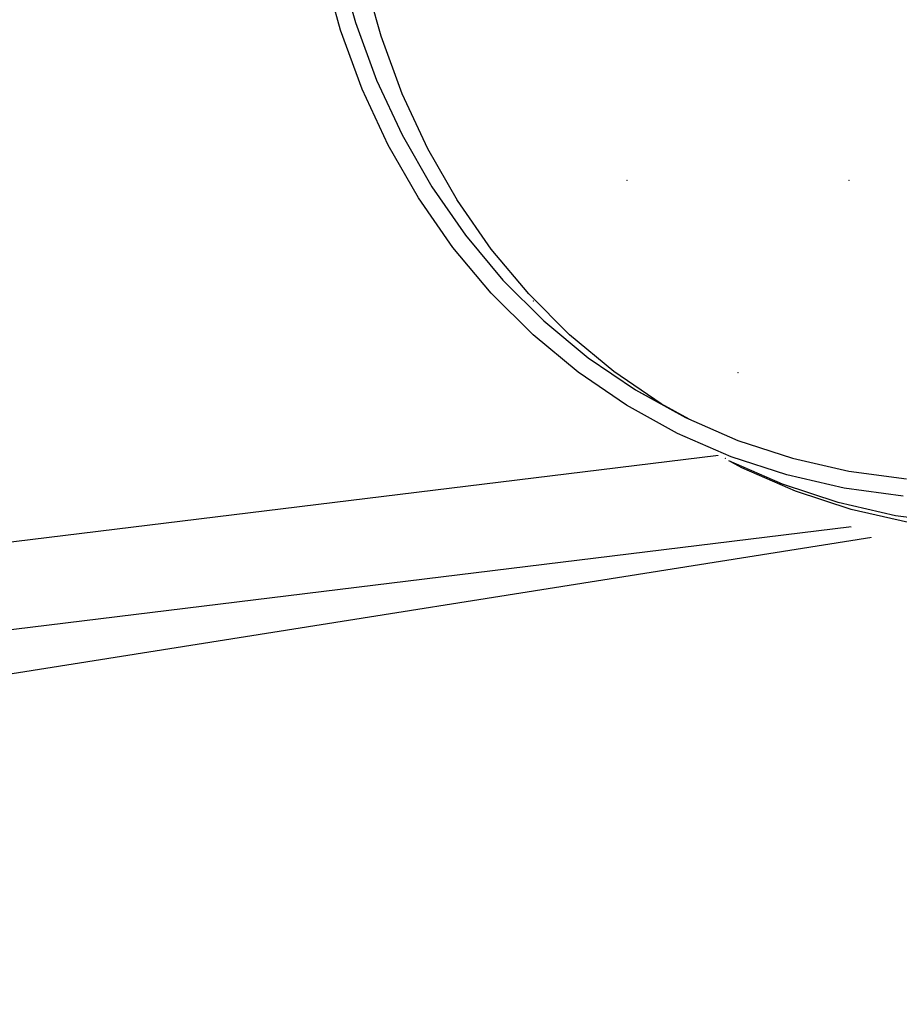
# Model space of a CAD drawing. Header units: millimetres. Extents: x 1798021 to 1815325, y -2500 to 6534.
# Tile 32 of 98: x 1804906 to 1805006, y 4779 to 4889. Entities that reach past the tile are written whole.
import ezdxf

# ---------------------------------------------------------------- set-up
doc = ezdxf.new("R2010")
doc.units = ezdxf.units.MM
doc.header["$MEASUREMENT"] = 0
doc.linetypes.add('Wipeout_Contour', pattern=[1000, 0, -1000])
for name, color, linetype in [('3 - SVĚTLA.3D', 7, 'Continuous'), ('4 - PRVKY ZÁMEČNICKÉ.3D', 7, 'Continuous'), ('Nové_4 - ZDIVO - STĚNY NENOSNÉ.3D', 7, 'Continuous'), ('Nové_Výplně - Povrchové', 7, 'Continuous'), ('Výplně - Povrchové', 7, 'Continuous')]:
    doc.layers.add(name, color=color, linetype=linetype)

# ---------------------------------------------------------------- blocks, each defined once
blk = doc.blocks.new('Řez_16', base_point=(1118812.4, 0))
at = {"color": 254, "linetype": 'Wipeout_Contour', "lineweight": 0, "ltscale": 9021946.336590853}
blk.add_wipeout([(1803569.96, 4604.29), (1805002.45, 4831.18), (1805000.18, 4832.4), (1804765.83, 4803.62), (1803577.14, 4615.35)], dxfattribs=at).dxf.layer = 'Výplně - Povrchové'
at = {"color": 254, "linetype": 'Wipeout_Contour', "lineweight": 0, "ltscale": 287125239.6871727}
blk.add_wipeout([(1803569.96, 4604.29), (1803525.66, 4536.08), (1803600.03, 4385.91), (1808975.02, 5237.22), (1808974.93, 5239.5), (1808975.11, 5243.28), (1808975.65, 5246.61), (1808976.55, 5249.45), (1808977.79, 5251.81), (1808979.37, 5253.65), (1808981.29, 5254.98), (1808982.91, 5255.98), (1808983.01, 5256.01), (1808983.32, 5256.23), (1809116.02, 5337.76), (1805901.11, 4943.02), (1805926.98, 4927.12), (1805927.29, 4926.9), (1805927.39, 4926.87), (1805929.02, 4925.87), (1805930.93, 4924.54), (1805932.51, 4922.7), (1805933.76, 4920.34), (1805934.65, 4917.5), (1805935.19, 4914.17), (1805935.37, 4910.4), (1805935.2, 4906.19), (1805934.67, 4901.57), (1805933.78, 4896.58), (1805932.55, 4891.24), (1805930.97, 4885.58), (1805929.06, 4879.65), (1805926.84, 4873.47), (1805924.31, 4867.1), (1805921.48, 4860.55), (1805918.39, 4853.88), (1805915.04, 4847.13), (1805911.46, 4840.33), (1805907.67, 4833.54), (1805903.69, 4826.79), (1805899.55, 4820.12), (1805895.27, 4813.57), (1805890.88, 4807.19), (1805886.4, 4801.02), (1805881.87, 4795.08), (1805877.31, 4789.43), (1805872.75, 4784.09), (1805868.22, 4779.1), (1805863.74, 4774.48), (1805859.35, 4770.27), (1805855.07, 4766.49), (1805850.92, 4763.17), (1805846.94, 4760.32), (1805843.14, 4757.97), (1805839.56, 4756.12), (1805836.2, 4754.8), (1805833.1, 4754), (1805830.27, 4753.73), (1805827.74, 4754), (1805825.5, 4754.8), (1805823.88, 4755.8), (1805823.56, 4756.01), (1805823.47, 4756.05), (1805674.54, 4847.55), (1805672.67, 4848.84), (1805672.1, 4849.05), (1805662.34, 4855.05), (1805660.42, 4856.37), (1805658.84, 4858.22), (1805657.6, 4860.57), (1805656.7, 4863.42), (1805656.16, 4866.74), (1805655.98, 4870.52), (1805656.15, 4874.73), (1805656.69, 4879.35), (1805657.57, 4884.34), (1805658.81, 4889.68), (1805660.38, 4895.33), (1805662.29, 4901.27), (1805664.51, 4907.44), (1805667.05, 4913.82), (1805667.25, 4914.3), (1805621.97, 4908.74), (1805623.24, 4906.19), (1805624.91, 4901.57), (1805626.12, 4896.58), (1805626.89, 4891.24), (1805627.19, 4885.58), (1805627.03, 4879.65), (1805626.41, 4873.47), (1805625.34, 4867.1), (1805623.81, 4860.55), (1805621.85, 4853.88), (1805619.46, 4847.13), (1805616.65, 4840.33), (1805613.45, 4833.54), (1805609.87, 4826.79), (1805605.93, 4820.12), (1805601.67, 4813.57), (1805597.1, 4807.19), (1805592.25, 4801.02), (1805587.16, 4795.08), (1805581.86, 4789.43), (1805576.37, 4784.09), (1805570.74, 4779.1), (1805564.99, 4774.48), (1805559.17, 4770.27), (1805553.3, 4766.49), (1805547.43, 4763.17), (1805541.58, 4760.32), (1805535.81, 4757.97), (1805530.13, 4756.12), (1805524.6, 4754.8), (1805519.23, 4754), (1805514.07, 4753.73), (1805509.14, 4754), (1805504.48, 4754.8), (1805500.12, 4756.12), (1805496.08, 4757.97), (1805492.39, 4760.32), (1805491.06, 4761.32), (1805490.88, 4761.47), (1805490.73, 4761.57), (1805369.32, 4853.07), (1805368.26, 4853.98), (1805367.33, 4854.57), (1805359.37, 4860.57), (1805356.05, 4863.42), (1805353.11, 4866.74), (1805350.59, 4870.52), (1805348.49, 4874.73), (1805348.34, 4875.15), (1805203.57, 4857.37), (1805200.87, 4850.4), (1805197.56, 4843.28), (1805193.79, 4836.4), (1805189.59, 4829.78), (1805184.96, 4823.47), (1805179.95, 4817.52), (1805174.59, 4811.95), (1805168.91, 4806.8), (1805162.94, 4802.1), (1805156.72, 4797.89), (1805150.29, 4794.18), (1805143.69, 4791.01), (1805136.96, 4788.38), (1805130.14, 4786.33), (1805123.27, 4784.85), (1805116.4, 4783.95), (1805109.57, 4783.66), (1805102.81, 4783.95), (1805096.18, 4784.85), (1805089.71, 4786.33), (1805083.44, 4788.38), (1805077.41, 4791.01), (1805076.44, 4791.53), (1805076.24, 4791.64), (1805076.2, 4791.66), (1805002.45, 4831.18)], dxfattribs=at).dxf.layer = 'Výplně - Povrchové'
at = {"color": 254, "linetype": 'Wipeout_Contour', "lineweight": 0, "ltscale": 10843146.4861059}
blk.add_wipeout([(1808975.02, 5237.22), (1803600.03, 4385.91), (1803604.58, 4376.71), (1808976.2, 5227.49), (1808975.64, 5230.68), (1808975.1, 5235.29)], dxfattribs=at).dxf.layer = 'Výplně - Povrchové'
at = {"layer": '4 - PRVKY ZÁMEČNICKÉ.3D', "color": 181, "linetype": 'Continuous', "lineweight": 30, "true_color": 0x9e3eff}
blk.add_line((1805002.45, 4831.18), (1803569.96, 4604.29), dxfattribs=at)
blk = doc.blocks.new('Řez_18', base_point=(1118812.4, 0))
at = {"color": 254, "linetype": 'Wipeout_Contour', "lineweight": 0, "ltscale": 54144784.54875359}
blk.add_wipeout([(1803578.75, 4889.8), (1803531.23, 4812.16), (1803602.33, 4670.64), (1804985.19, 4840.43), (1804980.57, 4842.9), (1804974.82, 4846.08), (1804969.39, 4849.78), (1804964.3, 4854), (1804959.59, 4858.69), (1804955.28, 4863.84), (1804951.41, 4869.41), (1804948, 4875.37), (1804945.07, 4881.67), (1804942.63, 4888.29), (1804940.71, 4895.18), (1804939.31, 4902.29), (1804938.44, 4909.59), (1804938.11, 4917.03), (1804938.32, 4924.56), (1804939.07, 4932.14), (1804940.35, 4939.72), (1804942.16, 4947.25), (1804944.48, 4954.69), (1804947.31, 4961.99), (1804950.61, 4969.11), (1804954.24, 4975.73), (1804954.24, 5053.08), (1805032.58, 5053.08), (1805032.58, 5061.08), (1804973.77, 5061.08)], dxfattribs=at).dxf.layer = 'Výplně - Povrchové'
at = {"color": 254, "linetype": 'Wipeout_Contour', "lineweight": 0, "ltscale": 12632198.49548887}
blk.add_wipeout([(1804985.19, 4840.43), (1803602.33, 4670.64), (1803607, 4661.34), (1805000.18, 4832.4), (1804987.82, 4839.02), (1804986.57, 4839.71), (1804986.37, 4839.8)], dxfattribs=at).dxf.layer = 'Výplně - Povrchové'
at = {"layer": '4 - PRVKY ZÁMEČNICKÉ.3D', "color": 181, "linetype": 'Continuous', "lineweight": 30, "true_color": 0x9e3eff}
for p, q in [((1804985.19, 4840.43), (1803602.33, 4670.64)), ((1805000.18, 4832.4), (1803607, 4661.34))]:
    blk.add_line(p, q, dxfattribs=at)
blk = doc.blocks.new('Řez_20', base_point=(1118812.4, 0))
at = {"color": 254, "linetype": 'Wipeout_Contour', "lineweight": 0, "ltscale": 412533108.0059386}
blk.add_wipeout([(1800920.22, 500), (1804497.49, 500), (1804497.49, 2600), (1805397.49, 2600), (1805397.49, 500), (1806676.49, 500), (1806676.49, 502.46), (1806976.49, 502.46), (1806976.49, 500), (1809927.49, 500), (1809927.49, 2600), (1810827.49, 2600), (1810827.49, 500), (1812755.49, 500), (1812755.49, 2087.56), (1811335.88, 5601.22), (1810067.73, 5400.37), (1810067.73, 5390.19), (1810003.47, 5390.19), (1809952.96, 5382.19), (1809956.06, 5382.19), (1809956.06, 5304.84), (1809959.69, 5298.21), (1809962.99, 5291.1), (1809965.82, 5283.8), (1809968.14, 5276.36), (1809969.95, 5268.83), (1809971.23, 5261.25), (1809971.98, 5253.67), (1809972.19, 5246.14), (1809971.86, 5238.7), (1809970.99, 5231.4), (1809969.59, 5224.29), (1809967.67, 5217.4), (1809965.23, 5210.78), (1809962.3, 5204.47), (1809958.89, 5198.52), (1809955.02, 5192.95), (1809950.71, 5187.8), (1809946, 5183.11), (1809940.91, 5178.89), (1809935.48, 5175.19), (1809929.73, 5172.01), (1809923.93, 5168.9), (1809923.73, 5168.82), (1809922.48, 5168.13), (1809834.1, 5120.76), (1809834.07, 5120.75), (1809833.86, 5120.63), (1809832.89, 5120.12), (1809826.87, 5117.49), (1809820.6, 5115.43), (1809814.13, 5113.95), (1809807.49, 5113.06), (1809800.74, 5112.76), (1809793.9, 5113.06), (1809787.03, 5113.95), (1809780.16, 5115.43), (1809773.34, 5117.49), (1809766.61, 5120.12), (1809760.01, 5123.29), (1809753.58, 5127), (1809747.36, 5131.21), (1809741.39, 5135.91), (1809735.71, 5141.06), (1809730.35, 5146.63), (1809725.34, 5152.58), (1809720.72, 5158.89), (1809716.51, 5165.5), (1809712.74, 5172.39), (1809709.43, 5179.51), (1809706.61, 5186.81), (1809704.28, 5194.25), (1809702.48, 5201.78), (1809701.19, 5209.36), (1809700.45, 5216.94), (1809700.24, 5224.47), (1809700.57, 5231.91), (1809701.43, 5239.21), (1809702.83, 5246.32), (1809704.76, 5253.21), (1809707.19, 5259.83), (1809710.13, 5266.13), (1809713.54, 5272.09), (1809717.41, 5277.66), (1809721.71, 5282.81), (1809726.42, 5287.5), (1809731.51, 5291.72), (1809736.95, 5295.42), (1809742.7, 5298.6), (1809743.66, 5299.11), (1809743.7, 5299.13), (1809743.91, 5299.24), (1809774.39, 5315.58), (1809774.39, 5353.91), (1809533.29, 5315.72), (1809533.29, 5305.87), (1809535.67, 5302.83), (1809540.24, 5296.45), (1809544.51, 5289.91), (1809548.44, 5283.24), (1809552.02, 5276.49), (1809555.22, 5269.69), (1809558.03, 5262.9), (1809560.42, 5256.14), (1809562.39, 5249.47), (1809563.91, 5242.93), (1809564.99, 5236.55), (1809565.61, 5230.37), (1809565.77, 5224.44), (1809565.46, 5218.79), (1809564.7, 5213.45), (1809563.48, 5208.45), (1809561.82, 5203.84), (1809559.72, 5199.63), (1809557.19, 5195.85), (1809554.26, 5192.53), (1809550.93, 5189.68), (1809542.97, 5183.68), (1809542.04, 5183.09), (1809540.98, 5182.18), (1809419.57, 5090.68), (1809419.42, 5090.58), (1809419.24, 5090.43), (1809417.92, 5089.43), (1809414.22, 5087.08), (1809410.18, 5085.23), (1809405.82, 5083.91), (1809401.16, 5083.11), (1809396.23, 5082.84), (1809391.07, 5083.11), (1809385.71, 5083.91), (1809380.17, 5085.23), (1809374.5, 5087.08), (1809368.72, 5089.43), (1809362.88, 5092.28), (1809357, 5095.6), (1809351.14, 5099.38), (1809345.31, 5103.59), (1809339.56, 5108.2), (1809333.93, 5113.2), (1809328.44, 5118.54), (1809323.14, 5124.19), (1809318.05, 5130.12), (1809313.2, 5136.3), (1809308.63, 5142.68), (1809304.37, 5149.22), (1809300.44, 5155.89), (1809296.86, 5162.65), (1809293.65, 5169.44), (1809290.85, 5176.24), (1809288.45, 5182.99), (1809286.49, 5189.66), (1809284.96, 5196.2), (1809283.89, 5202.58), (1809283.27, 5208.76), (1809283.11, 5214.69), (1809283.42, 5220.35), (1809284.18, 5225.69), (1809285.4, 5230.68), (1809287.06, 5235.29), (1809289.16, 5239.5), (1809291.69, 5243.28), (1809294.62, 5246.6), (1809297.95, 5249.45), (1809299.27, 5250.45), (1809299.43, 5250.55), (1809299.6, 5250.7), (1809346.65, 5286.16), (1809231.35, 5267.9), (1809233.99, 5262.9), (1809237.34, 5256.14), (1809240.43, 5249.47), (1809243.26, 5242.93), (1809245.79, 5236.55), (1809248.01, 5230.37), (1809249.92, 5224.44), (1809251.5, 5218.79), (1809252.73, 5213.45), (1809253.62, 5208.45), (1809254.15, 5203.84), (1809254.32, 5199.63), (1809254.14, 5195.85), (1809253.6, 5192.53), (1809252.71, 5189.68), (1809251.46, 5187.33), (1809249.88, 5185.48), (1809247.97, 5184.16), (1809238.2, 5178.16), (1809237.63, 5177.95), (1809235.76, 5176.66), (1809086.83, 5085.16), (1809086.74, 5085.12), (1809086.43, 5084.91), (1809084.8, 5083.91), (1809082.57, 5083.11), (1809080.03, 5082.84), (1809077.2, 5083.11), (1809074.1, 5083.91), (1809070.74, 5085.23), (1809067.16, 5087.08), (1809063.36, 5089.43), (1809059.38, 5092.28), (1809055.23, 5095.6), (1809050.95, 5099.38), (1809046.56, 5103.59), (1809042.08, 5108.2), (1809037.55, 5113.2), (1809032.99, 5118.54), (1809028.43, 5124.19), (1809023.9, 5130.12), (1809019.42, 5136.3), (1809015.03, 5142.68), (1809010.75, 5149.22), (1809006.61, 5155.89), (1809002.63, 5162.65), (1808998.84, 5169.44), (1808995.26, 5176.24), (1808991.91, 5182.99), (1808988.82, 5189.66), (1808986, 5196.2), (1808983.46, 5202.58), (1808981.24, 5208.76), (1808979.33, 5214.69), (1808977.76, 5220.35), (1808976.52, 5225.69), (1808976.2, 5227.49), (1803604.58, 4376.71)], dxfattribs=at).dxf.layer = 'Nové_Výplně - Povrchové'
blk = doc.blocks.new('Řez_63', base_point=(1118812.4, 0))
at = {"color": 254, "linetype": 'Wipeout_Contour', "lineweight": 0, "ltscale": 7219805.716692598}
blk.add_wipeout([(1804945.31, 4894.36), (1804942.41, 4895.92), (1804944.29, 4889.17), (1804947.19, 4887.61)], dxfattribs=at).dxf.layer = 'Výplně - Povrchové'
at = {"color": 254, "linetype": 'Wipeout_Contour', "lineweight": 0, "ltscale": 7220048.128792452}
blk.add_wipeout([(1804999.34, 4836.74), (1805005.14, 4833.63), (1805011.77, 4832.74), (1805005.98, 4835.85)], dxfattribs=at).dxf.layer = 'Výplně - Povrchové'
at = {"color": 254, "linetype": 'Wipeout_Contour', "lineweight": 0, "ltscale": 7219814.190902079}
blk.add_wipeout([(1804944.29, 4889.17), (1804946.68, 4882.68), (1804949.58, 4881.13), (1804947.19, 4887.61)], dxfattribs=at).dxf.layer = 'Výplně - Povrchové'
at = {"color": 254, "linetype": 'Wipeout_Contour', "lineweight": 0, "ltscale": 7220021.932515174}
blk.add_wipeout([(1804999.34, 4836.74), (1804992.87, 4838.22), (1804998.67, 4835.11), (1805005.14, 4833.63)], dxfattribs=at).dxf.layer = 'Výplně - Povrchové'
at = {"color": 254, "linetype": 'Wipeout_Contour', "lineweight": 0, "ltscale": 7219824.645728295}
blk.add_wipeout([(1804946.68, 4882.68), (1804949.56, 4876.5), (1804952.45, 4874.95), (1804949.58, 4881.13)], dxfattribs=at).dxf.layer = 'Výplně - Povrchové'
at = {"color": 254, "linetype": 'Wipeout_Contour', "lineweight": 0, "ltscale": 7219996.471602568}
blk.add_wipeout([(1804986.6, 4840.28), (1804992.4, 4837.17), (1804998.67, 4835.11), (1804992.87, 4838.22)], dxfattribs=at).dxf.layer = 'Výplně - Povrchové'
at = {"color": 254, "linetype": 'Wipeout_Contour', "lineweight": 0, "ltscale": 7220215.805534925}
blk.add_wipeout([(1805006.59, 4832.86), (1805000.12, 4834.34), (1805088.5, 4786.97), (1805094.97, 4785.49)], dxfattribs=at).dxf.layer = 'Výplně - Povrchové'
at = {"color": 254, "linetype": 'Wipeout_Contour', "lineweight": 0, "ltscale": 7219837.016697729}
blk.add_wipeout([(1804949.56, 4876.5), (1804952.9, 4870.67), (1804955.8, 4869.11), (1804952.45, 4874.95)], dxfattribs=at).dxf.layer = 'Výplně - Povrchové'
at = {"color": 254, "linetype": 'Wipeout_Contour', "lineweight": 0, "ltscale": 7219971.903036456}
blk.add_wipeout([(1804986.6, 4840.28), (1804980.57, 4842.9), (1804986.37, 4839.8), (1804992.4, 4837.17)], dxfattribs=at).dxf.layer = 'Výplně - Povrchové'
at = {"color": 254, "linetype": 'Wipeout_Contour', "lineweight": 0, "ltscale": 7220190.344498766}
blk.add_wipeout([(1804993.85, 4836.39), (1805082.23, 4789.03), (1805088.5, 4786.97), (1805000.12, 4834.34)], dxfattribs=at).dxf.layer = 'Výplně - Povrchové'
at = {"color": 254, "linetype": 'Wipeout_Contour', "lineweight": 0, "ltscale": 7219851.227530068}
blk.add_wipeout([(1804952.9, 4870.67), (1804956.69, 4865.21), (1804959.59, 4863.65), (1804955.8, 4869.11)], dxfattribs=at).dxf.layer = 'Výplně - Povrchové'
at = {"color": 254, "linetype": 'Wipeout_Contour', "lineweight": 0, "ltscale": 7219867.190594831}
blk.add_wipeout([(1804956.69, 4865.21), (1804960.91, 4860.16), (1804963.81, 4858.61), (1804959.59, 4863.65)], dxfattribs=at).dxf.layer = 'Výplně - Povrchové'
at = {"color": 254, "linetype": 'Wipeout_Contour', "lineweight": 0, "ltscale": 7219884.807463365}
blk.add_wipeout([(1804963.81, 4858.61), (1804960.91, 4860.16), (1804965.53, 4855.56), (1804968.42, 4854.01)], dxfattribs=at).dxf.layer = 'Výplně - Povrchové'
at = {"color": 254, "linetype": 'Wipeout_Contour', "lineweight": 0, "ltscale": 7219903.969501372}
blk.add_wipeout([(1804965.53, 4855.56), (1804970.51, 4851.43), (1804973.41, 4849.88), (1804968.42, 4854.01)], dxfattribs=at).dxf.layer = 'Výplně - Povrchové'
at = {"color": 254, "linetype": 'Wipeout_Contour', "lineweight": 0, "ltscale": 7219924.558555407}
blk.add_wipeout([(1804973.41, 4849.88), (1804970.51, 4851.43), (1804975.84, 4847.8), (1804978.74, 4846.25)], dxfattribs=at).dxf.layer = 'Výplně - Povrchové'
at = {"color": 254, "linetype": 'Wipeout_Contour', "lineweight": 0, "ltscale": 7219943.545136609}
blk.add_wipeout([(1804975.84, 4847.8), (1804981.48, 4844.69), (1804981.88, 4844.51), (1804978.74, 4846.25)], dxfattribs=at).dxf.layer = 'Výplně - Povrchové'
at = {"color": 254, "linetype": 'Wipeout_Contour', "lineweight": 0, "ltscale": 144402708.6723406}
blk.add_wipeout([(1804942.97, 4923.16), (1804942.76, 4915.78), (1804943.08, 4908.49), (1804943.93, 4901.34), (1804945.31, 4894.36), (1804947.19, 4887.61), (1804949.58, 4881.13), (1804952.45, 4874.95), (1804955.8, 4869.11), (1804959.59, 4863.65), (1804963.81, 4858.61), (1804968.42, 4854.01), (1804973.41, 4849.88), (1804978.74, 4846.25), (1804981.88, 4844.51), (1804987.38, 4842.11), (1804993.53, 4840.1), (1804999.87, 4838.65), (1805006.37, 4837.77), (1805012.99, 4837.48), (1805019.69, 4837.77), (1805026.42, 4838.65), (1805033.15, 4840.1), (1805039.84, 4842.11), (1805046.43, 4844.69), (1805052.9, 4847.8), (1805059.2, 4851.43), (1805065.3, 4855.56), (1805071.15, 4860.16), (1805076.72, 4865.21), (1805081.97, 4870.67), (1805086.88, 4876.5), (1805091.41, 4882.68), (1805095.53, 4889.17), (1805099.23, 4895.92), (1805102.47, 4902.89), (1805105.24, 4910.04), (1805107.51, 4917.33), (1805109.29, 4924.72), (1805110.54, 4932.14), (1805111.28, 4939.57), (1805111.48, 4946.95), (1805111.16, 4954.24), (1805110.31, 4961.39), (1805108.94, 4968.37), (1805107.05, 4975.12), (1805104.66, 4981.6), (1805101.79, 4987.78), (1805098.44, 4993.62), (1805094.65, 4999.08), (1805090.43, 5004.12), (1805085.82, 5008.72), (1805080.83, 5012.85), (1805075.5, 5016.49), (1805072.36, 5018.22), (1805066.86, 5020.62), (1805060.71, 5022.63), (1805054.37, 5024.08), (1805047.87, 5024.96), (1805041.25, 5025.25), (1805034.55, 5024.96), (1805027.82, 5024.08), (1805021.09, 5022.63), (1805014.4, 5020.62), (1805007.81, 5018.04), (1805001.34, 5014.93), (1804995.04, 5011.3), (1804988.94, 5007.17), (1804983.09, 5002.57), (1804977.52, 4997.52), (1804972.27, 4992.07), (1804967.36, 4986.23), (1804962.83, 4980.05), (1804958.71, 4973.56), (1804955.01, 4966.81), (1804951.77, 4959.84), (1804949, 4952.69), (1804946.73, 4945.4), (1804944.96, 4938.02), (1804943.7, 4930.59)], dxfattribs=at).dxf.layer = 'Výplně - Povrchové'
at = {"layer": '3 - SVĚTLA.3D', "color": 181, "linetype": 'Continuous', "lineweight": 30, "true_color": 0x9e3eff}
for p, q in [((1804942.41, 4895.92), (1804944.29, 4889.17)), ((1804942.63, 4888.29), (1804940.71, 4895.18)), ((1804947.19, 4887.61), (1804945.31, 4894.36)), ((1804944.29, 4889.17), (1804946.68, 4882.68)), ((1804945.07, 4881.67), (1804942.63, 4888.29)), ((1804949.58, 4881.13), (1804947.19, 4887.61)), ((1804946.68, 4882.68), (1804949.56, 4876.5)), ((1804948, 4875.37), (1804945.07, 4881.67)), ((1804952.45, 4874.95), (1804949.58, 4881.13)), ((1804949.56, 4876.5), (1804952.9, 4870.67)), ((1804951.41, 4869.41), (1804948, 4875.37)), ((1804955.8, 4869.11), (1804952.45, 4874.95)), ((1804952.9, 4870.67), (1804956.69, 4865.21)), ((1804955.28, 4863.84), (1804951.41, 4869.41)), ((1804959.59, 4863.65), (1804955.8, 4869.11)), ((1804956.69, 4865.21), (1804960.91, 4860.16)), ((1804959.59, 4858.69), (1804955.28, 4863.84)), ((1804963.81, 4858.61), (1804959.59, 4863.65)), ((1804960.91, 4860.16), (1804965.53, 4855.56)), ((1804964.3, 4854), (1804959.59, 4858.69)), ((1804968.42, 4854.01), (1804963.81, 4858.61)), ((1804965.53, 4855.56), (1804970.51, 4851.43)), ((1804969.39, 4849.78), (1804964.3, 4854)), ((1804973.41, 4849.88), (1804968.42, 4854.01)), ((1804970.51, 4851.43), (1804975.84, 4847.8)), ((1804974.82, 4846.08), (1804969.39, 4849.78)), ((1804978.74, 4846.25), (1804973.41, 4849.88)), ((1804975.84, 4847.8), (1804981.48, 4844.69)), ((1804980.57, 4842.9), (1804974.82, 4846.08)), ((1804981.88, 4844.51), (1804978.74, 4846.25))]:
    blk.add_line(p, q, dxfattribs=at)
at = {"layer": '3 - SVĚTLA.3D', "color": 7, "linetype": 'Continuous', "lineweight": 0}
for p in [(1804974.9, 4871.39), (1804964.32, 4857.8), (1804985.97, 4840.1)]:
    blk.add_point(p, dxfattribs=at)
at = {"color": 254, "linetype": 'Wipeout_Contour', "lineweight": 0, "ltscale": 7220165.775817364}
blk.add_wipeout([(1804993.85, 4836.39), (1804987.82, 4839.02), (1805076.2, 4791.66), (1805082.23, 4789.03)], dxfattribs=at).dxf.layer = 'Výplně - Povrchové'
at = {"color": 254, "linetype": 'Wipeout_Contour', "lineweight": 0, "ltscale": 155237313.9567027}
blk.add_wipeout([(1804986.57, 4839.71), (1804987.82, 4839.02), (1804993.85, 4836.39), (1805000.12, 4834.34), (1805006.59, 4832.86), (1805013.22, 4831.97), (1805019.98, 4831.67), (1805026.81, 4831.97), (1805033.68, 4832.86), (1805040.55, 4834.34), (1805047.37, 4836.39), (1805054.1, 4839.02), (1805060.7, 4842.2), (1805067.13, 4845.9), (1805073.35, 4850.11), (1805079.32, 4854.81), (1805085, 4859.96), (1805090.37, 4865.53), (1805095.37, 4871.48), (1805100, 4877.79), (1805104.2, 4884.41), (1805107.97, 4891.3), (1805111.28, 4898.41), (1805114.11, 4905.71), (1805116.43, 4913.15), (1805118.24, 4920.68), (1805119.52, 4928.26), (1805120.27, 4935.84), (1805120.48, 4943.37), (1805120.15, 4950.81), (1805119.28, 4958.11), (1805117.88, 4965.22), (1805115.95, 4972.11), (1805113.52, 4978.73), (1805110.59, 4985.04), (1805107.17, 4990.99), (1805103.3, 4996.56), (1805099, 5001.71), (1805094.29, 5006.41), (1805089.2, 5010.62), (1805083.76, 5014.32), (1805078.01, 5017.5), (1805077.81, 5017.59), (1805082.31, 5015.1), (1805087.75, 5011.4), (1805092.84, 5007.18), (1805097.55, 5002.49), (1805101.86, 4997.34), (1805105.73, 4991.77), (1805109.14, 4985.81), (1805109.56, 4984.9), (1805109.81, 4984.47), (1805112.71, 4978.22), (1805115.12, 4971.67), (1805117.03, 4964.85), (1805118.42, 4957.81), (1805119.27, 4950.58), (1805119.6, 4943.22), (1805119.39, 4935.76), (1805118.65, 4928.26), (1805117.38, 4920.76), (1805115.59, 4913.3), (1805113.29, 4905.94), (1805110.5, 4898.71), (1805107.22, 4891.67), (1805103.49, 4884.85), (1805099.32, 4878.3), (1805094.75, 4872.05), (1805089.79, 4866.16), (1805084.48, 4860.64), (1805078.86, 4855.54), (1805072.95, 4850.9), (1805066.79, 4846.72), (1805060.42, 4843.06), (1805053.89, 4839.91), (1805047.23, 4837.31), (1805040.47, 4835.28), (1805033.67, 4833.81), (1805026.87, 4832.93), (1805026.76, 4832.92), (1805025.36, 4832.74), (1805018.53, 4832.44), (1805011.77, 4832.74), (1805005.14, 4833.63), (1804998.67, 4835.11), (1804992.4, 4837.17)], dxfattribs=at).dxf.layer = 'Výplně - Povrchové'
at = {"layer": '3 - SVĚTLA.3D', "color": 181, "linetype": 'Continuous', "lineweight": 30, "true_color": 0x9e3eff}
for p, q in [((1804981.48, 4844.69), (1804987.38, 4842.11)), ((1804986.6, 4840.28), (1804980.57, 4842.9)), ((1804987.38, 4842.11), (1804993.53, 4840.1)), ((1804992.87, 4838.22), (1804986.6, 4840.28)), ((1804993.53, 4840.1), (1804999.87, 4838.65)), ((1804992.4, 4837.17), (1804986.37, 4839.8)), ((1804987.82, 4839.02), (1804986.57, 4839.71)), ((1804993.85, 4836.39), (1804987.82, 4839.02)), ((1804999.34, 4836.74), (1804992.87, 4838.22)), ((1804999.87, 4838.65), (1805006.37, 4837.77)), ((1804998.67, 4835.11), (1804992.4, 4837.17)), ((1805005.98, 4835.85), (1804999.34, 4836.74)), ((1805000.12, 4834.34), (1804993.85, 4836.39)), ((1805005.14, 4833.63), (1804998.67, 4835.11)), ((1805006.59, 4832.86), (1805000.12, 4834.34)), ((1805011.77, 4832.74), (1805005.14, 4833.63))]:
    blk.add_line(p, q, dxfattribs=at)
at = {"layer": '3 - SVĚTLA.3D', "color": 7, "linetype": 'Continuous', "lineweight": 0}
for p in [(1804999.9, 4871.39), (1804987.4, 4849.74)]:
    blk.add_point(p, dxfattribs=at)

msp = doc.modelspace()

# ---------------------------------------------------------------- block references
at = {"layer": '4 - PRVKY ZÁMEČNICKÉ.3D', "lineweight": 0}
msp.add_blockref('Řez_16', (1118812.4, 0), dxfattribs=at)

# ---------------------------------------------------------------- next in the draw order: block references
msp.add_blockref('Řez_18', (1118812.4, 0), dxfattribs=at)

# ---------------------------------------------------------------- next in the draw order: block references
at = {"layer": 'Nové_4 - ZDIVO - STĚNY NENOSNÉ.3D', "lineweight": 0}
msp.add_blockref('Řez_20', (1118812.4, 0), dxfattribs=at)

# ---------------------------------------------------------------- next in the draw order: block references
at = {"layer": '3 - SVĚTLA.3D', "lineweight": 0}
msp.add_blockref('Řez_63', (1118812.4, 0), dxfattribs=at)

doc.saveas('drawing.dxf')
